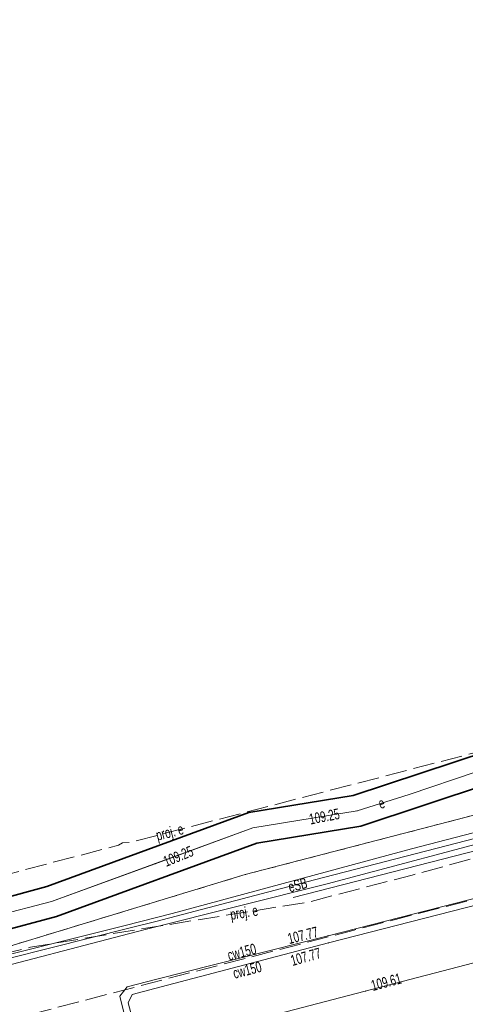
# Model space of a CAD drawing. Header units: metres. Extents: x 0 to 8432273, y 0 to 5705512.
# Tile 7 of 32: x 8403812 to 8403844, y 5705070 to 5705138. Entities that reach past the tile are written whole.
import ezdxf
from ezdxf import colors
from ezdxf.entities.mleader import LeaderData, LeaderLine
from ezdxf.enums import TextEntityAlignment as Align
from ezdxf.math import Vec2, Vec3

# ---------------------------------------------------------------- set-up
doc = ezdxf.new("R2010")
doc.units = ezdxf.units.M
doc.header["$MEASUREMENT"] = 0
for name, pattern in [('1.5_0.5', [2, 1.5, -0.5]), ('219-500', [0]), ('egug-500', [1, 0.5, -0.5])]:
    doc.linetypes.add(name, pattern=pattern)
doc.layers.get('0').update_dxf_attribs({"color": 250, "linetype": 'CONTINUOUS', "lineweight": 100})
for name, color, linetype in [('203-punkt graniczny', 7, 'CONTINUOUS'), ('218-kontur użytku gruntowego', 7, 'CONTINUOUS'), ('219-działka ewidencyjna', 7, 'CONTINUOUS'), ('jezdnia', 7, 'CONTINUOUS'), ('obudowa ochronna przewodu', 7, 'CONTINUOUS'), ('pikieta sztuczna', 7, 'CONTINUOUS'), ('pikieta sztuczna-Atr2', 7, 'CONTINUOUS'), ('przewód ciepłowniczy', 7, 'CONTINUOUS'), ('przewód ciepłowniczy-Atr1', 7, 'CONTINUOUS'), ('przewód elektroenergetyczny podziemny', 7, 'CONTINUOUS'), ('przewód elektroenergetyczny podziemny - ob. projektowany', 7, 'CONTINUOUS'), ('przewód elektroenergetyczny podziemny - ob. projektowany-Atr1', 7, 'CONTINUOUS'), ('przewód elektroenergetyczny podziemny-Atr1', 7, 'CONTINUOUS'), ('przewód kanalizacyjny', 7, 'CONTINUOUS'), ('przewód telekomunikacyjny podziemny', 7, 'CONTINUOUS'), ('rzędna', 7, 'CONTINUOUS'), ('rzędna-Atr2', 7, 'CONTINUOUS')]:
    doc.layers.add(name, color=color, linetype=linetype)
for name, color, linetype, lineweight in [('A OPIS', 7, 'CONTINUOUS', 5), ('PL_AR_01-MAPA dwg', 7, 'CONTINUOUS', 15), ('PL_AR_03-oznakowanie POR', 250, 'CONTINUOUS', 5)]:
    doc.layers.add(name, color=color, linetype=linetype, lineweight=lineweight)
doc.styles.add('Arial', font='arial.ttf')
doc.styles.get("Standard").update_dxf_attribs({"font": 'arial.ttf', "width": 0.75})

# ---------------------------------------------------------------- blocks, each defined once
blk = doc.blocks.new('203')
at = {"linetype": 'Continuous', "lineweight": 0}
h = blk.add_hatch(color=0, dxfattribs=at)
edge = h.paths.add_edge_path()
edge.add_arc((0, 0), 0.045, 0, 360)
blk = doc.blocks.new('PW01')
at = {"linetype": 'Continuous', "lineweight": 13}
h = blk.add_hatch(color=0, dxfattribs=at)
edge = h.paths.add_edge_path()
edge.add_arc((0, 0), 0.045, 0, 360)
blk = doc.blocks.new('MDCP')
at = {"layer": '218-kontur użytku gruntowego', "color": 3, "linetype": 'egug-500', "lineweight": 18, "flags": 128}
for points in [[(8403856.443, 5705085.997), (8403828.203, 5705078.657)], [(8403828.203, 5705078.657), (8403798.673, 5705069.677)]]:
    blk.add_lwpolyline(points, dxfattribs=at)
at = {"layer": '219-działka ewidencyjna', "color": 7, "linetype": '219-500', "lineweight": 18, "flags": 128}
for points in [[(8403828.203, 5705078.657), (8403856.443, 5705085.997)], [(8403828.203, 5705078.657), (8403798.673, 5705069.677)]]:
    blk.add_lwpolyline(points, dxfattribs=at)
at = {"layer": 'jezdnia', "color": 7, "linetype": '1.5_0.5', "lineweight": 18, "flags": 128}
blk.add_lwpolyline([(8403942.203, 5705093.317), (8403954.663, 5705096.377), (8403958.893, 5705097.627), (8403959.393, 5705097.627), (8403959.883, 5705097.597), (8403960.383, 5705097.537), (8403960.873, 5705097.437), (8403961.363, 5705097.317), (8403961.843, 5705097.177), (8403962.303, 5705096.997), (8403962.763, 5705096.797), (8403962.833, 5705096.757), (8403963.273, 5705096.527), (8403963.703, 5705096.267), (8403964.113, 5705095.977), (8403964.503, 5705095.667), (8403964.873, 5705095.337), (8403965.233, 5705094.987), (8403965.563, 5705094.617), (8403962.433, 5705110.727), (8403962.233, 5705109.847), (8403961.963, 5705109.087), (8403961.623, 5705108.477), (8403961.053, 5705107.807), (8403960.223, 5705107.207), (8403959.303, 5705106.777), (8403956.483, 5705106.047), (8403952.633, 5705105.037), (8403947.723, 5705103.757), (8403919.493, 5705096.387), (8403902.793, 5705092.147), (8403902.313, 5705092.017), (8403893.853, 5705089.837), (8403887.183, 5705088.087), (8403868.033, 5705083.077), (8403854.863, 5705079.697), (8403835.793, 5705074.777), (8403820.553, 5705070.807), (8403806.483, 5705067.127), (8403776.283, 5705059.507), (8403771.943, 5705058.277), (8403774.183, 5705049.337), (8403774.613, 5705049.587), (8403775.063, 5705049.817), (8403775.513, 5705050.037), (8403775.973, 5705050.227), (8403776.393, 5705050.387), (8403778.503, 5705050.937), (8403780.793, 5705051.557), (8403786.003, 5705052.877), (8403792.163, 5705054.497), (8403811.363, 5705059.457), (8403815.873, 5705060.527), (8403817.363, 5705060.907), (8403820.603, 5705061.857), (8403821.093, 5705061.937), (8403839.443, 5705066.577), (8403839.763, 5705066.707), (8403842.363, 5705067.547), (8403846.153, 5705068.517), (8403874.493, 5705075.837), (8403877.783, 5705076.747), (8403885.573, 5705078.677), (8403901.933, 5705082.897), (8403911.133, 5705085.347), (8403918.683, 5705087.267), (8403920.053, 5705087.587)], close=True, dxfattribs=at)
at = {"layer": 'obudowa ochronna przewodu', "color": 7, "linetype": 'CONTINUOUS', "lineweight": 35}
for p, q in [((8403633.558, 5705427.186), (8403632.823, 5705426.367)), ((8403634.419, 5705426.413), (8403633.558, 5705427.186)), ((8403632.088, 5705425.549), (8403632.823, 5705426.367)), ((8403636.474, 5705423.655), (8403634.419, 5705426.413)), ((8403632.788, 5705424.922), (8403632.088, 5705425.549)), ((8403634.412, 5705422.74), (8403632.788, 5705424.922)), ((8403640.129, 5705405.199), (8403636.474, 5705423.655)), ((8403637.978, 5705404.735), (8403634.412, 5705422.74)), ((8403641.142, 5705400.87), (8403640.129, 5705405.199)), ((8403638.944, 5705400.604), (8403637.978, 5705404.735)), ((8403639.014, 5705393.82), (8403638.944, 5705400.604)), ((8403641.213, 5705393.994), (8403641.142, 5705400.87)), ((8403642.7, 5705368.895), (8403639.014, 5705393.82)), ((8403644.866, 5705369.28), (8403641.213, 5705393.994)), ((8403646.332, 5705351.388), (8403642.7, 5705368.895)), ((8403648.335, 5705352.567), (8403644.866, 5705369.28)), ((8403648.644, 5705352.299), (8403648.335, 5705352.567)), ((8403650.643, 5705340.072), (8403648.644, 5705352.299)), ((8403646.603, 5705351.155), (8403646.332, 5705351.388)), ((8403648.483, 5705339.643), (8403646.603, 5705351.155)), ((8403652.761, 5705331.038), (8403650.643, 5705340.072)), ((8403650.666, 5705330.336), (8403648.483, 5705339.643)), ((8403657.697, 5705319.878), (8403652.761, 5705331.038)), ((8403655.61, 5705319.156), (8403650.666, 5705330.336)), ((8403666.796, 5705284.201), (8403657.697, 5705319.878)), ((8403664.691, 5705283.554), (8403655.61, 5705319.156)), ((8403672.832, 5705267.497), (8403666.796, 5705284.201)), ((8403670.775, 5705266.718), (8403664.691, 5705283.554)), ((8403676.006, 5705259.462), (8403672.832, 5705267.497)), ((8403674.001, 5705258.552), (8403670.775, 5705266.718)), ((8403687.79, 5705236.573), (8403676.006, 5705259.462)), ((8403685.837, 5705235.561), (8403674.001, 5705258.552)), ((8403696.912, 5705219.059), (8403687.79, 5705236.573)), ((8403694.954, 5705218.056), (8403685.837, 5705235.561)), ((8403701.936, 5705209.093), (8403696.912, 5705219.059)), ((8403699.931, 5705208.182), (8403694.954, 5705218.056)), ((8403708.449, 5705193.099), (8403701.936, 5705209.093)), ((8403706.417, 5705192.256), (8403699.931, 5705208.182)), ((8403710.585, 5705188.051), (8403708.449, 5705193.099)), ((8403708.622, 5705187.044), (8403706.417, 5705192.256)), ((8403711.275, 5705186.92), (8403710.585, 5705188.051)), ((8403709.592, 5705185.455), (8403708.622, 5705187.044)), ((8403711.965, 5705186.355), (8403711.275, 5705186.92)), ((8403713.872, 5705185.985), (8403711.965, 5705186.355)), ((8403715.532, 5705184.64), (8403713.872, 5705185.985)), ((8403711.001, 5705184.3), (8403709.592, 5705185.455)), ((8403716.361, 5705182.365), (8403715.532, 5705184.64)), ((8403712.915, 5705183.929), (8403711.001, 5705184.3)), ((8403713.675, 5705183.315), (8403712.915, 5705183.929)), ((8403714.265, 5705181.69), (8403713.675, 5705183.315)), ((8403719.044, 5705172.8), (8403716.361, 5705182.365)), ((8403716.923, 5705172.215), (8403714.265, 5705181.69)), ((8403720.024, 5705169.193), (8403719.044, 5705172.8)), ((8403717.943, 5705168.462), (8403716.923, 5705172.215)), ((8403720.968, 5705167.022), (8403720.024, 5705169.193)), ((8403718.998, 5705166.033), (8403717.943, 5705168.462)), ((8403737.821, 5705137.573), (8403720.968, 5705167.022)), ((8403735.706, 5705136.841), (8403718.998, 5705166.033)), ((8403738.02, 5705136.22), (8403737.821, 5705137.573)), ((8403735.807, 5705136.154), (8403735.706, 5705136.841)), ((8403737.716, 5705132.724), (8403738.02, 5705136.22)), ((8403735.491, 5705132.53), (8403735.807, 5705136.154)), ((8403735.97, 5705130.735), (8403735.491, 5705132.53)), ((8403738.017, 5705131.6), (8403737.716, 5705132.724)), ((8403740.256, 5705127.851), (8403738.017, 5705131.6)), ((8403738.33, 5705126.784), (8403735.97, 5705130.735)), ((8403745.85, 5705116.965), (8403740.256, 5705127.851)), ((8403743.836, 5705116.069), (8403738.33, 5705126.784)), ((8403748.408, 5705110.218), (8403745.85, 5705116.965)), ((8403746.359, 5705109.417), (8403743.836, 5705116.069)), ((8403751.825, 5705101.719), (8403748.408, 5705110.218)), ((8403749.762, 5705100.956), (8403746.359, 5705109.417)), ((8403756.972, 5705086.45), (8403751.825, 5705101.719)), ((8403754.875, 5705085.785), (8403749.762, 5705100.956)), ((8403893.94, 5705098.788), (8403890.427, 5705097.87)), ((8403895.553, 5705099.005), (8403893.94, 5705098.788)), ((8403896.839, 5705097.576), (8403895.553, 5705099.005)), ((8403890.427, 5705097.87), (8403882.073, 5705095.551)), ((8403897.348, 5705095.829), (8403896.839, 5705097.576)), ((8403894.367, 5705096.626), (8403890.999, 5705095.745)), ((8403894.694, 5705096.67), (8403894.367, 5705096.626)), ((8403894.868, 5705096.479), (8403894.694, 5705096.67)), ((8403895.238, 5705095.206), (8403894.868, 5705096.479)), ((8403890.999, 5705095.745), (8403882.634, 5705093.424)), ((8403902.885, 5705077.365), (8403897.348, 5705095.829)), ((8403882.073, 5705095.551), (8403879.227, 5705094.842)), ((8403900.742, 5705076.85), (8403895.238, 5705095.206)), ((8403879.227, 5705094.842), (8403856.945, 5705088.851)), ((8403882.634, 5705093.424), (8403879.779, 5705092.713)), ((8403879.779, 5705092.713), (8403857.282, 5705086.663)), ((8403856.945, 5705088.851), (8403848.813, 5705088.51)), ((8403848.813, 5705088.51), (8403835.74, 5705084.179)), ((8403857.282, 5705086.663), (8403849.214, 5705086.325)), ((8403759.217, 5705078.892), (8403756.972, 5705086.45)), ((8403849.214, 5705086.325), (8403836.266, 5705082.036)), ((8403757.109, 5705078.263), (8403754.875, 5705085.785)), ((8403835.74, 5705084.179), (8403828.453, 5705082.986)), ((8403828.453, 5705082.986), (8403814.34, 5705077.827)), ((8403836.266, 5705082.036), (8403829.014, 5705080.849)), ((8403829.014, 5705080.849), (8403815.007, 5705075.728)), ((8403761.089, 5705072.658), (8403759.217, 5705078.892)), ((8403758.997, 5705071.976), (8403757.109, 5705078.263)), ((8403814.34, 5705077.827), (8403791.004, 5705071.503)), ((8403903.496, 5705074.004), (8403902.885, 5705077.365)), ((8403901.331, 5705073.61), (8403900.742, 5705076.85)), ((8403815.007, 5705075.728), (8403792.583, 5705069.651)), ((8403901.331, 5705073.61), (8403902.413, 5705073.807)), ((8403903.496, 5705074.004), (8403902.413, 5705073.807)), ((8403761.269, 5705072.145), (8403761.089, 5705072.658)), ((8403759.597, 5705070.27), (8403758.997, 5705071.976)), ((8403761.893, 5705072.003), (8403761.269, 5705072.145)), ((8403773.982, 5705067.404), (8403761.893, 5705072.003)), ((8403791.004, 5705071.503), (8403790.651, 5705070.72)), ((8403761.254, 5705069.892), (8403759.597, 5705070.27)), ((8403785.69, 5705070.251), (8403782.242, 5705069.539)), ((8403786.461, 5705069.705), (8403785.69, 5705070.251)), ((8403790.651, 5705070.72), (8403786.461, 5705069.705)), ((8403773.404, 5705065.271), (8403761.254, 5705069.892)), ((8403782.242, 5705069.539), (8403778.721, 5705067.55)), ((8403792.583, 5705069.651), (8403792.215, 5705068.835)), ((8403792.215, 5705068.835), (8403786.006, 5705067.33)), ((8403775.393, 5705067.169), (8403773.982, 5705067.404)), ((8403778.721, 5705067.55), (8403777.027, 5705066.931)), ((8403783.025, 5705067.455), (8403779.646, 5705065.545)), ((8403785.197, 5705067.904), (8403783.025, 5705067.455)), ((8403786.006, 5705067.33), (8403785.197, 5705067.904)), ((8403776.322, 5705067.086), (8403775.393, 5705067.169)), ((8403777.027, 5705066.931), (8403776.322, 5705067.086)), ((8403779.646, 5705065.545), (8403777.179, 5705064.644)), ((8403775.114, 5705064.985), (8403773.404, 5705065.271)), ((8403775.985, 5705064.908), (8403775.114, 5705064.985)), ((8403777.179, 5705064.644), (8403775.985, 5705064.908))]:
    blk.add_line(p, q, dxfattribs=at)
at = {"layer": 'przewód ciepłowniczy', "color": 212, "linetype": 'Continuous', "lineweight": 18, "flags": 128}
for points in [[(8403882.983, 5705087.497), (8403868.853, 5705083.447), (8403855.813, 5705079.957), (8403833.983, 5705074.387), (8403822.013, 5705071.347), (8403819.943, 5705070.817), (8403819.443, 5705070.167), (8403819.843, 5705068.557), (8403823.273, 5705054.747), (8403823.893, 5705052.237)], [(8403883.093, 5705086.997), (8403868.913, 5705082.997), (8403855.923, 5705079.497), (8403834.013, 5705073.877), (8403821.883, 5705070.687), (8403820.313, 5705070.277), (8403820.023, 5705069.687), (8403820.293, 5705068.637), (8403823.783, 5705054.507), (8403824.323, 5705052.347)]]:
    blk.add_lwpolyline(points, dxfattribs=at)
at = {"layer": 'przewód elektroenergetyczny podziemny', "color": 1, "linetype": 'Continuous', "lineweight": 18, "flags": 128}
for points in [[(8403773.023, 5705063.777), (8403773.323, 5705063.257), (8403782.033, 5705065.457), (8403786.143, 5705066.497), (8403794.793, 5705068.697), (8403806.103, 5705071.397), (8403820.173, 5705074.937), (8403821.953, 5705075.377), (8403833.033, 5705078.287), (8403847.193, 5705081.957), (8403856.143, 5705084.337), (8403863.883, 5705086.277), (8403870.703, 5705088.207), (8403876.713, 5705089.717), (8403891.013, 5705093.457), (8403901.103, 5705096.057), (8403918.693, 5705100.617), (8403927.773, 5705102.987), (8403932.733, 5705104.287), (8403936.083, 5705105.157)], [(8403898.653, 5705072.827), (8403897.383, 5705077.127), (8403895.983, 5705079.687), (8403891.853, 5705095.377), (8403890.423, 5705100.997), (8403889.763, 5705100.817), (8403877.123, 5705097.947), (8403862.183, 5705094.397), (8403857.783, 5705093.417), (8403858.593, 5705086.747), (8403857.983, 5705084.427), (8403847.213, 5705081.557), (8403833.913, 5705078.007), (8403821.483, 5705074.887), (8403820.593, 5705074.657), (8403808.813, 5705071.587), (8403792.363, 5705067.317), (8403778.523, 5705064.107), (8403769.243, 5705061.807)], [(8403810.703, 5705075.757), (8403814.663, 5705076.767), (8403821.903, 5705079.417), (8403828.723, 5705081.917), (8403836.003, 5705083.107), (8403839.643, 5705084.247), (8403849.003, 5705087.417), (8403857.113, 5705087.757), (8403864.923, 5705089.947), (8403870.733, 5705091.417), (8403879.493, 5705093.767), (8403882.343, 5705094.477), (8403890.713, 5705096.807), (8403894.153, 5705097.707), (8403895.113, 5705097.827), (8403895.843, 5705097.017), (8403896.283, 5705095.507), (8403896.693, 5705094.157)], [(8403783.023, 5705065.847), (8403785.393, 5705066.507), (8403819.713, 5705075.077), (8403823.093, 5705075.927), (8403839.813, 5705080.457), (8403870.473, 5705088.427), (8403874.213, 5705088.617), (8403899.413, 5705095.217), (8403908.063, 5705097.507)], [(8403901.903, 5705095.137), (8403831.553, 5705077.047)]]:
    blk.add_lwpolyline(points, dxfattribs=at)
at = {"layer": 'przewód elektroenergetyczny podziemny - ob. projektowany', "color": 1, "linetype": '1.5_0.5', "lineweight": 18, "flags": 128}
for points in [[(8403732.073, 5705053.047), (8403739.083, 5705055.377), (8403741.163, 5705055.897), (8403743.963, 5705055.607), (8403746.183, 5705056.137), (8403775.223, 5705063.377), (8403776.643, 5705063.767), (8403778.613, 5705065.357), (8403783.533, 5705066.467), (8403785.993, 5705066.687), (8403787.363, 5705067.037), (8403806.993, 5705072.087), (8403813.213, 5705073.577), (8403821.253, 5705074.907), (8403832.613, 5705076.737), (8403839.863, 5705078.627), (8403852.003, 5705081.917), (8403852.543, 5705082.387), (8403854.123, 5705082.777), (8403854.723, 5705082.777), (8403900.213, 5705095.677), (8403903.203, 5705096.527), (8403914.543, 5705100.257), (8403918.373, 5705101.477), (8403947.893, 5705109.087), (8403947.993, 5705113.117), (8403956.793, 5705115.447), (8403958.373, 5705116.697), (8403975.593, 5705121.117), (8403977.853, 5705121.647), (8403984.453, 5705123.107), (8403987.883, 5705123.867), (8404041.013, 5705138.227), (8404043.403, 5705135.217), (8404050.173, 5705136.707)], [(8403783.873, 5705071.467), (8403784.293, 5705071.397), (8403785.193, 5705071.657), (8403785.723, 5705071.897), (8403819.343, 5705080.707), (8403819.633, 5705080.867), (8403820.093, 5705080.887), (8403850.603, 5705088.837), (8403852.593, 5705086.017), (8403865.013, 5705088.897), (8403866.073, 5705085.487), (8403865.153, 5705088.957), (8403868.143, 5705089.747), (8403881.293, 5705093.117), (8403881.833, 5705092.647), (8403898.133, 5705097.137), (8403898.913, 5705096.317), (8403918.713, 5705101.957), (8403926.663, 5705103.927), (8403927.983, 5705104.377), (8403943.503, 5705108.777), (8403945.633, 5705109.347), (8403952.093, 5705111.007), (8403954.023, 5705111.437), (8403954.183, 5705111.517)]]:
    blk.add_lwpolyline(points, dxfattribs=at)
at = {"layer": 'przewód kanalizacyjny', "color": 34, "linetype": 'Continuous', "lineweight": 18, "flags": 128}
blk.add_lwpolyline([(8403930.803, 5705094.927), (8403914.503, 5705090.877), (8403908.803, 5705089.317), (8403883.303, 5705082.627), (8403880.293, 5705081.837), (8403870.933, 5705079.377), (8403852.433, 5705074.627), (8403847.473, 5705073.357), (8403845.773, 5705072.917), (8403830.493, 5705068.917), (8403830.003, 5705068.797), (8403822.413, 5705066.817), (8403819.473, 5705066.047)], dxfattribs=at)
at = {"layer": 'przewód telekomunikacyjny podziemny', "color": 30, "linetype": 'Continuous', "lineweight": 18, "flags": 128}
for points in [[(8403810.703, 5705075.757), (8403814.663, 5705076.767), (8403828.723, 5705081.917), (8403836.003, 5705083.107), (8403839.643, 5705084.247), (8403849.003, 5705087.417), (8403857.113, 5705087.757), (8403864.923, 5705089.947), (8403870.733, 5705091.417), (8403879.493, 5705093.767), (8403882.343, 5705094.477), (8403890.713, 5705096.807), (8403894.153, 5705097.707), (8403895.113, 5705097.827), (8403895.843, 5705097.017), (8403896.283, 5705095.507), (8403896.693, 5705094.157), (8403901.813, 5705077.097), (8403902.413, 5705073.807)], [(8403777.663, 5705066.267), (8403779.173, 5705066.537), (8403782.623, 5705068.497), (8403785.443, 5705069.077), (8403786.223, 5705068.517), (8403791.433, 5705069.767), (8403791.793, 5705070.567), (8403810.703, 5705075.757), (8403814.663, 5705076.767), (8403828.723, 5705081.917), (8403836.003, 5705083.107), (8403839.643, 5705084.247), (8403849.003, 5705087.417), (8403857.113, 5705087.757), (8403864.923, 5705089.947), (8403870.733, 5705091.417), (8403879.493, 5705093.767), (8403882.343, 5705094.477), (8403890.713, 5705096.807), (8403894.153, 5705097.707), (8403895.113, 5705097.827), (8403895.843, 5705097.017), (8403896.283, 5705095.507), (8403896.693, 5705094.157)]]:
    blk.add_lwpolyline(points, dxfattribs=at)
at = {"layer": '203-punkt graniczny', "color": 7, "linetype": 'Continuous', "lineweight": 18}
blk.add_blockref('203', (8403828.203, 5705078.657), dxfattribs=at)
at = {"layer": 'pikieta sztuczna', "color": 7, "linetype": 'Continuous', "lineweight": 13}
blk.add_blockref('PW01', (8403836.603, 5705070.517), dxfattribs=at)
at = {"layer": 'rzędna', "color": 1, "linetype": 'Continuous', "lineweight": 18}
blk.add_blockref('PW01', (8403836.003, 5705083.107), dxfattribs=at)
at = {"layer": 'rzędna', "color": 1, "linetype": 'Continuous', "lineweight": 18, "rotation": 179.999}
blk.add_blockref('PW01', (8403821.903, 5705079.417), dxfattribs=at)
at = {"layer": 'rzędna', "color": 212, "linetype": 'Continuous', "lineweight": 18}
for p in [(8403833.983, 5705074.387), (8403834.013, 5705073.877)]:
    blk.add_blockref('PW01', p, dxfattribs=at)
at = {"layer": 'pikieta sztuczna-Atr2', "color": 7, "width": 0.667}
blk.add_text('109.61', height=0.75, rotation=14.831, dxfattribs=at).set_placement((8403837.103, 5705070.517))
at = {"layer": 'przewód ciepłowniczy-Atr1', "color": 212, "width": 0.667}
blk.add_text('cw150', height=0.75, rotation=14.25, dxfattribs=at).set_placement((8403827.073, 5705072.637))
blk.add_text('cw150', height=0.75, rotation=14.734, dxfattribs=at).set_placement((8403827.263, 5705072.097), align=Align.TOP_LEFT)
at = {"layer": 'przewód elektroenergetyczny podziemny - ob. projektowany-Atr1', "color": 1, "width": 0.667}
for rotation, p in [(14.605, (8403821.983, 5705081.377)), (9.151, (8403827.153, 5705075.857))]:
    blk.add_text('proj. e', height=0.75, rotation=rotation, dxfattribs=at).set_placement(p, align=Align.MIDDLE_LEFT)
at = {"layer": 'przewód elektroenergetyczny podziemny-Atr1', "color": 1, "width": 0.667}
for s, rotation, p in [('e', 17.39, (8403837.713, 5705083.647)), ('eSB', 14.912, (8403831.863, 5705077.937))]:
    blk.add_text(s, height=0.75, rotation=rotation, dxfattribs=at).set_placement(p, align=Align.MIDDLE_CENTER)
at = {"layer": 'rzędna-Atr2', "color": 1, "width": 0.667}
for rotation, p in [(10.981, (8403832.673, 5705082.517)), (22.249, (8403822.533, 5705079.537))]:
    blk.add_text('109.25', height=0.75, rotation=rotation, dxfattribs=at).set_placement(p, align=Align.MIDDLE_LEFT)
at = {"layer": 'rzędna-Atr2', "color": 212, "width": 0.667}
for rotation, p in [(13.768, (8403831.273, 5705073.797)), (15.511, (8403831.493, 5705072.267))]:
    blk.add_text('107.77', height=0.75, rotation=rotation, dxfattribs=at).set_placement(p)

msp = doc.modelspace()

# ---------------------------------------------------------------- block references
at = {"layer": 'PL_AR_01-MAPA dwg', "linetype": 'Continuous'}
msp.add_blockref('MDCP', (0, 0), dxfattribs=at)

# ---------------------------------------------------------------- leaders
at = {"layer": 'A OPIS'}
ml = msp.add_multileader_mtext('Standard', dxfattribs=at)
ml.set_content('6', color=256, style='Arial')
ml.set_leader_properties()
ml.build(insert=Vec2(0, 0))
ml.multileader.update_dxf_attribs({"text_right_attachment_type": 6, "arrow_head_size": 1.92})
ctx = ml.context
ctx.base_point, ctx.char_height, ctx.arrow_head_size, ctx.landing_gap_size, ctx.plane_origin = Vec3(8403942.708, 5705141.953, 0), 1.44, 1.92, 0.259, Vec3(8403948.496, 5705053.072, 0)
ctx.right_attachment, ctx.text_align_type = 6, 2
notes = []
notes.append((ctx, [(0, (0, 0, 0), (0, 0), (1, 0), 1, [])]))
ctx.mtext.insert, ctx.mtext.width, ctx.mtext.alignment, ctx.mtext.flow_direction = Vec3(8403943.918, 5705142.685, 0), 24.37094, 3, 5
ml = msp.add_multileader_mtext('Standard', dxfattribs=at)
ml.set_content('2', color=256, style='Arial')
ml.set_leader_properties()
ml.build(insert=Vec2(0, 0))
ml.multileader.update_dxf_attribs({"text_right_attachment_type": 6, "arrow_head_size": 1.92})
ctx = ml.context
ctx.base_point, ctx.char_height, ctx.arrow_head_size, ctx.landing_gap_size, ctx.plane_origin = Vec3(8403948.638, 5705139.348), 1.44, 1.92, 0.259, Vec3(8403957.319, 5705052.639)
ctx.right_attachment, ctx.text_align_type = 6, 2
notes.append((ctx, [(0, (0, 0, 0), (0, 0), (1, 0), 1, [])]))
ctx.mtext.insert, ctx.mtext.width, ctx.mtext.alignment, ctx.mtext.flow_direction = Vec3(8403949.851, 5705140.068), 24.37094, 3, 5
ml = msp.add_multileader_mtext('Standard', dxfattribs=at)
ml.set_content('1', color=256, style='Arial')
ml.set_leader_properties()
ml.build(insert=Vec2(0, 0))
ml.multileader.update_dxf_attribs({"text_right_attachment_type": 6, "arrow_head_size": 1.92})
ctx = ml.context
ctx.base_point, ctx.char_height, ctx.arrow_head_size, ctx.landing_gap_size, ctx.plane_origin = Vec3(8403951.937, 5705138.397), 1.44, 1.92, 0.259, Vec3(8403961.148, 5705052.408)
ctx.right_attachment, ctx.text_align_type = 6, 2
notes.append((ctx, [(0, (0, 0, 0), (0, 0), (1, 0), 1, [])]))
ctx.mtext.insert, ctx.mtext.width, ctx.mtext.alignment, ctx.mtext.flow_direction = Vec3(8403952.726, 5705139.117), 24.37094, 3, 5
ml = msp.add_multileader_mtext('Standard', dxfattribs=at)
ml.set_content('6', color=256, style='Arial')
ml.set_leader_properties()
ml.build(insert=Vec2(0, 0))
ml.multileader.update_dxf_attribs({"text_right_attachment_type": 6, "arrow_head_size": 1.92})
ctx = ml.context
ctx.base_point, ctx.char_height, ctx.arrow_head_size, ctx.landing_gap_size, ctx.plane_origin = Vec3(8403937.504, 5705138.346, 0), 1.44, 1.92, 0.259, Vec3(8403943.292, 5705049.465, 0)
ctx.right_attachment, ctx.text_align_type = 6, 2
notes.append((ctx, [(0, (0, 0, 0), (0, 0), (1, 0), 1, [])]))
ctx.mtext.insert, ctx.mtext.width, ctx.mtext.alignment, ctx.mtext.flow_direction = Vec3(8403938.714, 5705139.078, 0), 24.37094, 3, 5
ml = msp.add_multileader_mtext('Standard', dxfattribs=at)
ml.set_content('3', color=256, style='Arial')
ml.set_leader_properties()
ml.build(insert=Vec2(0, 0))
ml.multileader.update_dxf_attribs({"text_right_attachment_type": 6, "arrow_head_size": 1.92})
ctx = ml.context
ctx.base_point, ctx.char_height, ctx.arrow_head_size, ctx.landing_gap_size, ctx.plane_origin = Vec3(8403940.718, 5705133.694, 0), 1.44, 1.92, 0.259, Vec3(8403948.445, 5705046.266, 0)
ctx.right_attachment, ctx.text_align_type = 6, 2
notes.append((ctx, [(0, (0, 0, 0), (0, 0), (1, 0), 1, [])]))
ctx.mtext.insert, ctx.mtext.width, ctx.mtext.alignment, ctx.mtext.flow_direction = Vec3(8403941.92, 5705134.427, 0), 24.37094, 3, 5
ml = msp.add_multileader_mtext('Standard', dxfattribs=at)
ml.set_content('4', color=256, style='Arial')
ml.set_leader_properties()
ml.build(insert=Vec2(0, 0))
ml.multileader.update_dxf_attribs({"text_right_attachment_type": 6, "arrow_head_size": 1.92})
ctx = ml.context
ctx.base_point, ctx.char_height, ctx.arrow_head_size, ctx.landing_gap_size, ctx.plane_origin = Vec3(8403941.222, 5705131.335, 0), 1.44, 1.92, 0.259, Vec3(8403948.006, 5705043.174, 0)
ctx.right_attachment, ctx.text_align_type = 6, 2
notes.append((ctx, [(0, (0, 0, 0), (0, 0), (1, 0), 1, [])]))
ctx.mtext.insert, ctx.mtext.width, ctx.mtext.alignment, ctx.mtext.flow_direction = Vec3(8403942.477, 5705132.055, 0), 24.37094, 3, 5
ml = msp.add_multileader_mtext('Standard', dxfattribs=at)
ml.set_content('5', color=256, style='Arial')
ml.set_leader_properties()
ml.build(insert=Vec2(0, 0))
ml.multileader.update_dxf_attribs({"text_right_attachment_type": 6, "arrow_head_size": 1.92})
ctx = ml.context
ctx.base_point, ctx.char_height, ctx.arrow_head_size, ctx.landing_gap_size, ctx.plane_origin = Vec3(8403919.374, 5705102.889), 1.44, 1.92, 0.259, Vec3(8403927.101, 5705015.461)
ctx.right_attachment, ctx.text_align_type = 6, 2
notes.append((ctx, [(0, (0, 0, 0), (0, 0), (1, 0), 1, [])]))
ctx.mtext.insert, ctx.mtext.width, ctx.mtext.alignment, ctx.mtext.flow_direction = Vec3(8403920.588, 5705103.621), 24.37094, 3, 5
at = {"layer": 'PL_AR_03-oznakowanie POR', "linetype": 'Continuous'}
ml = msp.add_multileader_mtext('Standard', dxfattribs=at)
ml.set_content('B-2', color=256, style='Arial')
ml.set_leader_properties()
ml.build(insert=Vec2(0, 0))
ml.multileader.update_dxf_attribs({"text_right_attachment_type": 6, "arrow_head_size": 0.922})
ctx = ml.context
ctx.base_point, ctx.char_height, ctx.arrow_head_size, ctx.landing_gap_size, ctx.plane_origin = Vec3(8403954.33, 5705134.262), 0.6912, 0.922, 0.124, Vec3(8403953.046, 5705091.576)
ctx.right_attachment, ctx.text_align_type = 6, 1
notes.append((ctx, [(0, (0, 0, 0), (0, 0), (1, 0), 1, [])]))
ctx.mtext.insert, ctx.mtext.width, ctx.mtext.alignment, ctx.mtext.flow_direction = Vec3(8403955.145, 5705134.607), 11.69805, 2, 5
ml = msp.add_multileader_mtext('Standard', dxfattribs=at)
ml.set_content('B-2', color=256, style='Arial')
ml.set_leader_properties()
ml.build(insert=Vec2(0, 0))
ml.multileader.update_dxf_attribs({"text_right_attachment_type": 6, "arrow_head_size": 0.922})
ctx = ml.context
ctx.base_point, ctx.char_height, ctx.arrow_head_size, ctx.landing_gap_size, ctx.plane_origin = Vec3(8403955.966, 5705124.668), 0.6912, 0.922, 0.124, Vec3(8403954.682, 5705081.982)
ctx.right_attachment, ctx.text_align_type = 6, 1
notes.append((ctx, [(0, (0, 0, 0), (0, 0), (1, 0), 1, [])]))
ctx.mtext.insert, ctx.mtext.width, ctx.mtext.alignment, ctx.mtext.flow_direction = Vec3(8403956.781, 5705125.013), 11.69805, 2, 5
ml = msp.add_multileader_mtext('Standard', dxfattribs=at)
ml.set_content('B-36', color=256, style='Arial')
ml.set_leader_properties()
ml.build(insert=Vec2(0, 0))
ml.multileader.update_dxf_attribs({"text_right_attachment_type": 6, "arrow_head_size": 0.922})
ctx = ml.context
ctx.base_point, ctx.char_height, ctx.arrow_head_size, ctx.landing_gap_size, ctx.plane_origin = Vec3(8403951.818, 5705123.836), 0.6912, 0.922, 0.124, Vec3(8403949.844, 5705080.805)
ctx.right_attachment, ctx.text_align_type = 6, 1
notes.append((ctx, [(0, (0, 0, 0), (0, 0), (1, 0), 1, [])]))
ctx.mtext.insert, ctx.mtext.width, ctx.mtext.alignment, ctx.mtext.flow_direction = Vec3(8403952.905, 5705124.188), 11.69805, 2, 5
ml = msp.add_multileader_mtext('Standard', dxfattribs=at)
ml.set_content('B-36', color=256, style='Arial')
ml.set_leader_properties()
ml.build(insert=Vec2(0, 0))
ml.multileader.update_dxf_attribs({"text_right_attachment_type": 6, "arrow_head_size": 0.922})
ctx = ml.context
ctx.base_point, ctx.char_height, ctx.arrow_head_size, ctx.landing_gap_size, ctx.plane_origin = Vec3(8403915.327, 5705108.101), 0.6912, 0.922, 0.124, Vec3(8403913.353, 5705065.069)
ctx.right_attachment, ctx.text_align_type = 6, 1
notes.append((ctx, [(0, (0, 0, 0), (0, 0), (1, 0), 1, [])]))
ctx.mtext.insert, ctx.mtext.width, ctx.mtext.alignment, ctx.mtext.flow_direction = Vec3(8403916.413, 5705108.452), 11.69805, 2, 5
ml = msp.add_multileader_mtext('Standard', dxfattribs=at)
ml.set_content('C-5', color=256, style='Arial')
ml.set_leader_properties()
ml.build(insert=Vec2(0, 0))
ml.multileader.update_dxf_attribs({"text_right_attachment_type": 6, "arrow_head_size": 0.922})
ctx = ml.context
ctx.base_point, ctx.char_height, ctx.arrow_head_size, ctx.landing_gap_size, ctx.plane_origin = Vec3(8403911.846, 5705103.2), 0.6912, 0.922, 0.124, Vec3(8403909.141, 5705059.817)
ctx.right_attachment, ctx.text_align_type = 6, 1
notes.append((ctx, [(0, (0, 0, 0), (0, 0), (1, 0), 1, [])]))
ctx.mtext.insert, ctx.mtext.width, ctx.mtext.alignment, ctx.mtext.flow_direction = Vec3(8403912.705, 5705103.552), 11.69805, 2, 5
ml = msp.add_multileader_mtext('Standard', dxfattribs=at)
ml.set_content('C-5', color=256, style='Arial')
ml.set_leader_properties()
ml.build(insert=Vec2(0, 0))
ml.multileader.update_dxf_attribs({"text_right_attachment_type": 6, "arrow_head_size": 0.922})
ctx = ml.context
ctx.base_point, ctx.char_height, ctx.arrow_head_size, ctx.landing_gap_size, ctx.plane_origin = Vec3(8403911.846, 5705103.2), 0.6912, 0.922, 0.124, Vec3(8403909.141, 5705059.817)
ctx.right_attachment, ctx.text_align_type = 6, 1
notes.append((ctx, [(0, (0, 0, 0), (0, 0), (1, 0), 1, [])]))
ctx.mtext.insert, ctx.mtext.width, ctx.mtext.alignment, ctx.mtext.flow_direction = Vec3(8403912.705, 5705103.552), 11.69805, 2, 5
for ctx, leaders in notes:
    for number, flags, end, landing, length, lines in leaders:
        leader = LeaderData()
        leader.index, (leader.has_last_leader_line, leader.has_dogleg_vector, leader.attachment_direction) = number, flags
        leader.last_leader_point, leader.dogleg_vector, leader.dogleg_length = Vec3(end), Vec3(landing), length
        for number, points, colour, breaks in lines:
            line = LeaderLine()
            line.index, line.vertices, line.color, line.breaks = number, Vec3.list(points), colors.encode_raw_color(colour), breaks
            leader.lines.append(line)
        ctx.leaders.append(leader)

doc.saveas('drawing.dxf')
